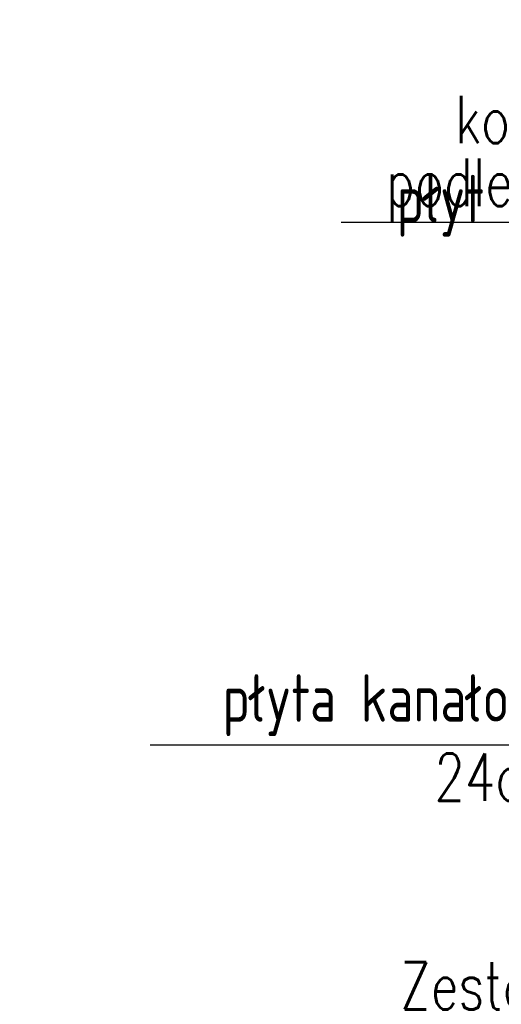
# Model space of a CAD drawing. Header units: millimetres. Extents: x -303 to 588072, y -379 to 357555.
# Tile 61 of 88: x 585430 to 585937, y 337622 to 338659. Entities that reach past the tile are written whole.
import ezdxf

# ---------------------------------------------------------------- set-up
doc = ezdxf.new("R2010")
doc.units = ezdxf.units.MM
doc.header["$LTSCALE"] = 0.15
doc.header["$MEASUREMENT"] = 0
doc.layers.add('3', color=4, linetype='Continuous')
doc.layers.add('5', color=8, linetype='Continuous')
doc.styles.add('txt3', font='simplex.shx', dxfattribs={"width": 0.75, "height": 20})

msp = doc.modelspace()

# ---------------------------------------------------------------- linework, layer by layer
at = {"layer": '5'}
for points in [[(585768.22, 338445.49), (586052.79, 338445.49), (586092.43, 338347.8)], [(585567.07, 337895.05), (586021.15, 337895.05), (586060.24, 338103.85)]]:
    msp.add_lwpolyline(points, dxfattribs=at)

# ---------------------------------------------------------------- texts
at = {"layer": '3', "color": 4, "char_height": 50, "attachment_point": 6, "rotation": 359.99978, "style": 'txt3'}
for s, insert in [('{\\Fsimplex.shx;\\W6.63158;  }kotwa M8 do\\P{\\Fsimplex.shx;\\W6.63158;  }płyt kanałowych', (586214.45, 338504.58)), ('podlewka', (586042.03, 338479.27)), ('płyta kanałowa\\P24cm', (586007.71, 337902.67)), ('Zestawienie stali', (586246.75, 337641.04))]:
    msp.add_mtext(s, dxfattribs=dict(at, insert=insert))

doc.saveas('drawing.dxf')
